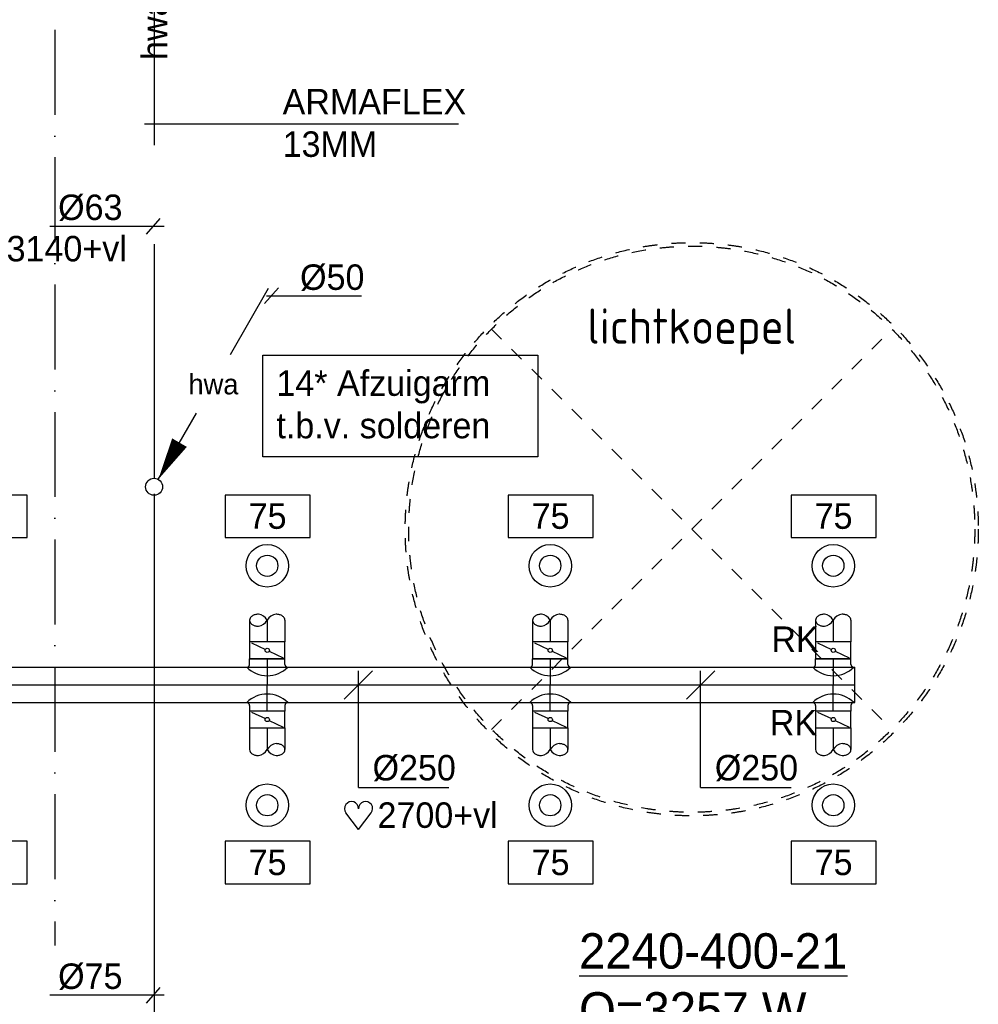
# Model space of a CAD drawing. Extents: x -39327 to 109237, y 358172 to 442272.
# Tile 54 of 96: x 61459 to 68233, y 421136 to 428093. Entities that reach past the tile are written whole.
import ezdxf
from ezdxf.enums import TextEntityAlignment as Align

# ---------------------------------------------------------------- set-up
doc = ezdxf.new("R2010")
doc.units = 0
doc.header["$LTSCALE"] = 100
for name, pattern in [('2322122', [47, 40, -7]), ('CENTER2', [11.25, 7.5, -1.25, 1.25, -1.25]), ('CENTER4', [5, 3.125, -0.625, 0.625, -0.625]), ('DASHDOT', [9, 6, -1.5, 0, -1.5]), ('HIDDEN', [2, 1, -1]), ('LURETOUR', [6, 4, -2])]:
    doc.linetypes.add(name, pattern=pattern)
doc.layers.get('0').update_dxf_attribs({"linetype": 'CONTINUOUS'})
for name, color, linetype in [('AL$1----_TEKST', 7, 'CONTINUOUS'), ('AL$7----_STRAMIEN', 1, 'DASHDOT'), ('AL37----_DAKOPENING', 7, 'HIDDEN'), ('WI561---', 1, 'CONTINUOUS'), ('WL521---', 4, 'CONTINUOUS'), ('WL570---', 3, 'CONTINUOUS'), ('WL570---_HARTLIJN', 1, 'CONTINUOUS'), ('WL570---_RETOUR', 3, 'CONTINUOUS'), ('WM$1----', 1, 'CONTINUOUS'), ('WM521---', 1, 'CONTINUOUS'), ('WM570---', 1, 'CONTINUOUS')]:
    doc.layers.add(name, color=color, linetype=linetype)
doc.styles.add('BURO-018', font='BUROFONT.shx', dxfattribs={"height": 180})
doc.styles.add('BURO-025', font='BUROFONT.shx', dxfattribs={"height": 250})
doc.styles.get("Standard").update_dxf_attribs({"font": 'ISOCP'})

# ---------------------------------------------------------------- blocks, each defined once
blk = doc.blocks.new('LU-1-KB1')
at = {"color": 0, "linetype": 'BYBLOCK'}
blk.add_line((0, -0.5), (0, 0.5), dxfattribs=at)
blk = doc.blocks.new('LU-ORND')
at = {"color": 0, "linetype": 'CONTINUOUS'}
for p, q in [((-3, 1.5), (-3, -1.5)), ((3, 1.5), (-3, 1.5)), ((3, -1.5), (3, 1.5)), ((-3, -1.5), (3, -1.5))]:
    blk.add_line(p, q, dxfattribs=at)
blk = doc.blocks.new('LU-ORNAM-C8C810')
at = {"color": 0, "linetype": 'CONTINUOUS'}
for radius in [100, 50]:
    blk.add_circle((0, 0), radius, dxfattribs=at)
at = {"color": 0, "linetype": 'CONTINUOUS', "style": 'BURO-018', "flags": 1}
for tag, p in [('LU_ID', (0, 0)), ('LU_DEBIET', (0, -3)), ('LU_FABR', (0, -6)), ('LU_ARTNR', (0, -9))]:
    blk.add_attdef(tag, p, '', height=1.8, dxfattribs=at)
blk = doc.blocks.new('LU-1D-K-FA')
at = {"color": 0, "linetype": 'CONTINUOUS'}
for p, q in [((-0.5, 125), (0.5, 125)), ((-0.5, -125), (0.5, -125))]:
    blk.add_line(p, q, dxfattribs=at)
at = {"layer": 'WL570---_HARTLIJN', "linetype": 'CENTER2'}
blk.add_line((-0.5, 0), (0.5, 0), dxfattribs=at)
blk = doc.blocks.new('LU-1D-KL-FA76')
at = {"color": 0, "linetype": 'CONTINUOUS'}
for p, q in [((-59.4, 125), (-59.4, -125)), ((59.4, 125), (-59.4, 125)), ((53, 111.6), (6.4, 13.4)), ((59.4, -125), (59.4, 125)), ((-6.4, -13.4), (-53, -111.6)), ((-59.4, -125), (59.4, -125))]:
    blk.add_line(p, q, dxfattribs=at)
blk.add_circle((0, 0), 14.8, dxfattribs=at)
blk = doc.blocks.new('LU-1D-Z-5A-FAFAB9')
at = {"color": 0, "linetype": 'CONTINUOUS'}
for p, q in [((-125, 145), (-125, 185.3)), ((-125, 185.3), (125, 185.3)), ((125, 145), (125, 185.3))]:
    blk.add_line(p, q, dxfattribs=at)
at = {"color": 0, "linetype": 'CONTINUOUS', "flags": 128}
for points in [[(-145, 125, 0.02182), (-142.8, 125.1, 0.037214), (-141.5, 125.3, 0.006436), (-138.9, 126, 0.02182), (-138.2, 126.2, 0.02182), (-136.5, 126.9, 0.02182), (-135, 127.7, 0.02182), (-133.5, 128.6, 0.02182), (-132.1, 129.7, 0.02182), (-130.9, 130.9, 0.02182), (-129.7, 132.1, 0.02182), (-128.6, 133.5, 0.02182), (-127.7, 135, 0.02182), (-126.9, 136.5, 0.02182), (-126.2, 138.2, 0.02182), (-126, 138.9, 0.006436), (-125.3, 141.5, 0.037214), (-125.1, 142.8, 0.02182), (-125, 145)], [(125, 145, 0.02182), (125.1, 142.8, 0.037214), (125.3, 141.5, 0.006436), (126, 138.9, 0.02182), (126.2, 138.2, 0.02182), (126.9, 136.5, 0.02182), (127.7, 135, 0.02182), (128.6, 133.5, 0.02182), (129.7, 132.1, 0.02182), (130.9, 130.9, 0.02182), (132.1, 129.7, 0.02182), (133.5, 128.6, 0.02182), (135, 127.7, 0.02182), (136.5, 126.9, 0.02182), (138.2, 126.2, 0.02182), (138.9, 126, 0.006436), (141.5, 125.3, 0.037214), (142.8, 125.1, 0.02182), (145, 125)]]:
    blk.add_lwpolyline(points, format="xyb", dxfattribs=at)
at = {"color": 0, "linetype": 'CONTINUOUS'}
blk.add_arc((0, 270), 205.1, 225, 315, dxfattribs=at)
at = {"layer": 'WL570---_HARTLIJN', "linetype": 'CENTER4'}
blk.add_line((0, 185.3), (0, 0), dxfattribs=at)
blk = doc.blocks.new('LU-1-KB')
at = {"color": 0, "linetype": 'CONTINUOUS'}
for points in [[(0.168, 0.25, 0.068022), (0.155, 0.349, 0.080261), (0.119, 0.427, 0.107085), (0.061, 0.483, 0.138897), (0, 0.5, 0.138897), (-0.061, 0.483, 0.107085), (-0.119, 0.427, 0.080261), (-0.155, 0.349, 0.068022), (-0.168, 0.25, 0.068022)], [(0, -0.5, 0.138897), (0.061, -0.483, 0.107085), (0.119, -0.427, 0.080261), (0.155, -0.349, 0.068022), (0.168, -0.25, 0.068022)]]:
    blk.add_lwpolyline(points, format="xyb", dxfattribs=at)
for centre, start, end in [((0.167, 0.294), 187.4594, 240.3817), ((-0.167, 0.294), 299.6183, 352.5406), ((-0.167, -0.294), 7.4594, 60.3817)]:
    blk.add_arc(centre, 0.338, start, end, dxfattribs=at)
blk = doc.blocks.new('LU-1D-Z--5A-FAFAB9')
at = {"color": 0, "linetype": 'CONTINUOUS'}
for p, q in [((-125, -145), (-125, -185.3)), ((-125, -185.3), (125, -185.3)), ((125, -145), (125, -185.3))]:
    blk.add_line(p, q, dxfattribs=at)
at = {"color": 0, "linetype": 'CONTINUOUS', "flags": 128}
for points in [[(-125, -145, 0.02182), (-125.1, -142.8, 0.037214), (-125.3, -141.5, 0.006436), (-126, -138.9, 0.02182), (-126.2, -138.2, 0.02182), (-126.9, -136.5, 0.02182), (-127.7, -135, 0.02182), (-128.6, -133.5, 0.02182), (-129.7, -132.1, 0.02182), (-130.9, -130.9, 0.02182), (-132.1, -129.7, 0.02182), (-133.5, -128.6, 0.02182), (-135, -127.7, 0.02182), (-136.5, -126.9, 0.02182), (-138.2, -126.2, 0.02182), (-138.9, -126, 0.006436), (-141.5, -125.3, 0.037214), (-142.8, -125.1, 0.02182), (-145, -125)], [(145, -125, 0.02182), (142.8, -125.1, 0.037214), (141.5, -125.3, 0.006436), (138.9, -126, 0.02182), (138.2, -126.2, 0.02182), (136.5, -126.9, 0.02182), (135, -127.7, 0.02182), (133.5, -128.6, 0.02182), (132.1, -129.7, 0.02182), (130.9, -130.9, 0.02182), (129.7, -132.1, 0.02182), (128.6, -133.5, 0.02182), (127.7, -135, 0.02182), (126.9, -136.5, 0.02182), (126.2, -138.2, 0.02182), (126, -138.9, 0.006436), (125.3, -141.5, 0.037214), (125.1, -142.8, 0.02182), (125, -145)]]:
    blk.add_lwpolyline(points, format="xyb", dxfattribs=at)
at = {"color": 0, "linetype": 'CONTINUOUS'}
blk.add_arc((0, -270), 205.1, 45, 135, dxfattribs=at)
at = {"layer": 'WL570---_HARTLIJN', "linetype": 'CENTER4'}
blk.add_line((0, -185.3), (0, 0), dxfattribs=at)
blk = doc.blocks.new('*U103', base_point=(56643, 66438.1))
at = {"layer": 'WM570---', "linetype": 'CONTINUOUS'}
for p, q in [((56543.3, 66338.4), (56742.7, 66537.8)), ((56643, 65713.1), (56643, 66538.1)), ((56643, 65713.1), (57283, 65713.1))]:
    blk.add_line(p, q, dxfattribs=at)
at = {"layer": 'WM570---', "linetype": 'CONTINUOUS', "style": 'BURO-018'}
blk.add_text('%%c250', height=180, dxfattribs=at).set_placement((56743, 65763.1))
blk = doc.blocks.new('*U104', base_point=(60660.8, 66438.1))
at = {"layer": 'WM570---', "linetype": 'CONTINUOUS'}
for p, q in [((60561.1, 66338.4), (60760.5, 66537.8)), ((60660.8, 65713.1), (60660.8, 66538.1)), ((60660.8, 65713.1), (61300.7, 65713.1))]:
    blk.add_line(p, q, dxfattribs=at)
at = {"layer": 'WM570---', "linetype": 'CONTINUOUS', "style": 'BURO-018'}
blk.add_text('%%c250', height=180, dxfattribs=at).set_placement((60760.8, 65763.1))
blk = doc.blocks.new('HART')
at = {"color": 1}
for q in [(-39.7, 52.4), (39.7, 52.4)]:
    blk.add_line((0, 0), q, dxfattribs=at)
for centre, start, end in [((-22.1, 65.7), 0, 217.1867), ((22.1, 65.7), 322.8133, 180)]:
    blk.add_arc(centre, 22.1, start, end, dxfattribs=at)
blk = doc.blocks.new('LDV3')
at = {"color": 0, "linetype": 'CONTINUOUS'}
for p, q in [((4.5, 7.794), (6.75, 11.691)), ((0.25, 0.433), (2.5, 4.33))]:
    blk.add_line(p, q, dxfattribs=at)
blk.add_lwpolyline([(0.25, 0.433, 0, 1, 0), (1.5, 2.598, 1, 1, 0)], format="xyseb", dxfattribs=at)
blk.add_circle((0, 0), 0.5, dxfattribs=at)
at = {"color": 0, "linetype": 'CONTINUOUS', "style": 'BURO-018'}
blk.add_attdef('LD_TEXT1', text='', height=1.8, dxfattribs=at).set_placement((3.5, 6.062), align=Align.MIDDLE)
blk = doc.blocks.new('CVRINFO2')
at = {"color": 0, "linetype": 'CONTINUOUS', "style": 'BURO-025'}
for tag, p in [('CV_TEXT125', (0, 0)), ('CV_TEXT225', (0, -4.167)), ('CV_TEXT325', (0, -8.333)), ('CV_TEXT425', (0, -12.5))]:
    blk.add_attdef(tag, p, '', height=2.5, dxfattribs=at)
blk = doc.blocks.new('2322122-2')
at = {"layer": 'WM521---', "color": 0, "style": 'BURO-018'}
blk.add_text('hwa', height=180, rotation=90, dxfattribs=at).set_placement((62408, 428029.3), align=Align.MIDDLE)

msp = doc.modelspace()

# ---------------------------------------------------------------- linework, layer by layer
at = {"layer": 'AL$7----_STRAMIEN', "color": 1}
msp.add_line((61708, 438822.2), (61708, 421550.9), dxfattribs=at)
at = {"layer": 'AL37----_DAKOPENING', "color": 8, "linetype": 'HIDDEN'}
for points in [[(64793.8, 425907), (67622.2, 423078.6)], [(64793.8, 423078.6), (67622.2, 425907)]]:
    msp.add_lwpolyline(points, dxfattribs=at)
at = {"layer": 'AL37----_DAKOPENING', "color": 8}
for radius in [2025, 2000]:
    msp.add_circle((66208, 424492.8), radius, dxfattribs=at)
at = {"layer": 'WL521---', "linetype": '2322122'}
for p, q in [((62408, 431205.8), (62408, 424852.8)), ((62408, 424743.5), (62408, 420562.5))]:
    msp.add_line(p, q, dxfattribs=at)
at = {"layer": 'WL570---', "color": 1}
for p, q in [((62449.6, 426688.6), (62351.8, 426577.6)), ((61671.5, 426634.8), (62479.1, 426634.8)), ((63286.4, 426197.4), (63188.7, 426086.5)), ((63203.6, 426141.2), (63873.5, 426141.2)), ((62449.6, 421256), (62351.8, 421145)), ((61671.5, 421202.2), (62479.1, 421202.2))]:
    msp.add_line(p, q, dxfattribs=at)
at = {"layer": 'WL570---'}
msp.add_lwpolyline([(63176.7, 425723), (65120.2, 425723), (65120.2, 425003.5), (63176.7, 425003.5)], close=True, dxfattribs=at)
at = {"layer": 'WM521---', "color": 1}
msp.add_line((62340.9, 427357.1), (64558.8, 427357.1), dxfattribs=at)

# ---------------------------------------------------------------- block references
at = {"layer": 'WI561---'}
ref = msp.add_blockref('CVRINFO2', (65411.5, 421388.4), dxfattribs=dict(at, xscale=100, yscale=100, zscale=100))
ref.add_attrib('CV_TEXT125', '%%u2240-400-21', (65411.5, 421388.4), dxfattribs={"layer": '0', "color": 2, "linetype": 'CONTINUOUS', "height": 250, "style": 'BURO-025'})
ref.add_attrib('CV_TEXT225', 'Q=3257 W', (65411.5, 420971.7), dxfattribs={"layer": '0', "color": 2, "linetype": 'CONTINUOUS', "height": 250, "style": 'BURO-025'})
ref.add_attrib('CV_TEXT325', 'ThV=1/2', (65411.5, 420555.1), dxfattribs={"layer": '0', "color": 2, "linetype": 'CONTINUOUS', "height": 250, "style": 'BURO-025'})
at = {"layer": 'WL521---', "color": 2}
ref = msp.add_blockref('LDV3', (62408, 424792.8), dxfattribs=dict(at, xscale=120, yscale=120, zscale=120))
ref.add_attrib('LD_TEXT1', 'hwa', dxfattribs={"layer": '0', "color": 1, "linetype": 'CONTINUOUS', "height": 144, "style": 'BURO-018'}).set_placement((62828, 425520.2), align=Align.MIDDLE)
at = {"layer": 'WL570---_RETOUR', "xscale": 1.5, "yscale": 1.5, "zscale": 1.5, "rotation": 90}
for p in [(63208, 424234.5), (65208, 424234.5), (67208, 424234.5), (63208, 422542.8), (65208, 422542.8), (67208, 422542.8)]:
    msp.add_blockref('LU-ORNAM-C8C810', p, dxfattribs=at)
at = {"layer": 'WL570---_RETOUR', "linetype": 'LURETOUR', "xscale": 250, "yscale": 250, "zscale": 250}
for name, p, rotation in [('LU-1-KB', (63208, 423849.8), 90), ('LU-1-KB', (65208, 423849.8), 90), ('LU-1-KB', (67208, 423849.8), 90), ('LU-1-KB1', (67359.8, 423392.8), 359.9999999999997), ('LU-1-KB', (63208, 422935.8), 270), ('LU-1-KB', (65208, 422935.8), 270), ('LU-1-KB', (67208, 422935.8), 270)]:
    msp.add_blockref(name, p, dxfattribs=dict(at, rotation=rotation))
at = {"layer": 'WL570---_RETOUR', "linetype": 'LURETOUR'}
for p, xscale, rotation in [((63208, 423773.3), 152.9963189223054, 269.9999999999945), ((65208, 423773.3), 152.9963189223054, 269.9999999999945), ((67208, 423773.3), 152.9963189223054, 269.9999999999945), ((64020.4, 423392.8), 6678.809334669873, 359.9999999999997), ((63208, 423012.3), 152.9963189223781, 269.9999999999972), ((65208, 423012.3), 152.9963189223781, 269.9999999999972), ((67208, 423012.3), 152.9963189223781, 269.9999999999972)]:
    msp.add_blockref('LU-1D-K-FA', p, dxfattribs=dict(at, xscale=xscale, rotation=rotation))
at = {"layer": 'WL570---_RETOUR', "linetype": 'CONTINUOUS', "rotation": 89.99999999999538}
for p in [(63208, 423637.4), (65208, 423637.4), (67208, 423637.4), (63208, 423148.1), (65208, 423148.1), (67208, 423148.1)]:
    msp.add_blockref('LU-1D-KL-FA76', p, dxfattribs=at)
at = {"layer": 'WL570---_RETOUR', "linetype": 'LURETOUR', "rotation": 180}
for name, p in [('LU-1D-Z--5A-FAFAB9', (63208, 423392.8)), ('LU-1D-Z--5A-FAFAB9', (65208, 423392.8)), ('LU-1D-Z--5A-FAFAB9', (67208, 423392.8)), ('LU-1D-Z-5A-FAFAB9', (63208, 423392.8)), ('LU-1D-Z-5A-FAFAB9', (65208, 423392.8)), ('LU-1D-Z-5A-FAFAB9', (67208, 423392.8))]:
    msp.add_blockref(name, p, dxfattribs=at)
at = {"layer": 'WM521---'}
msp.add_blockref('2322122-2', (0, 0), dxfattribs=at)
at = {"layer": 'WM570---'}
ref = msp.add_blockref('LU-ORND', (61210.4, 424584.3), dxfattribs=dict(at, xscale=100, yscale=100, zscale=100))
ref.add_attrib('LU_TEXT1', '75', dxfattribs={"layer": '0', "color": 1, "linetype": 'CONTINUOUS', "height": 180, "style": 'BURO-018'}).set_placement((61210.4, 424584.3), align=Align.MIDDLE)
ref = msp.add_blockref('LU-ORND', (63210.4, 424584.3), dxfattribs=dict(at, xscale=100, yscale=100, zscale=100))
ref.add_attrib('LU_TEXT1', '75', dxfattribs={"layer": '0', "color": 1, "linetype": 'CONTINUOUS', "height": 180, "style": 'BURO-018'}).set_placement((63210.4, 424584.3), align=Align.MIDDLE)
ref = msp.add_blockref('LU-ORND', (65210.4, 424584.3), dxfattribs=dict(at, xscale=100, yscale=100, zscale=100))
ref.add_attrib('LU_TEXT1', '75', dxfattribs={"layer": '0', "color": 1, "linetype": 'CONTINUOUS', "height": 180, "style": 'BURO-018'}).set_placement((65210.4, 424584.3), align=Align.MIDDLE)
ref = msp.add_blockref('LU-ORND', (67210.4, 424584.3), dxfattribs=dict(at, xscale=100, yscale=100, zscale=100))
ref.add_attrib('LU_TEXT1', '75', dxfattribs={"layer": '0', "color": 1, "linetype": 'CONTINUOUS', "height": 180, "style": 'BURO-018'}).set_placement((67210.4, 424584.3), align=Align.MIDDLE)
for name, p in [('*U103', (63852.2, 423392.8)), ('*U104', (66270.8, 423392.8))]:
    msp.add_blockref(name, p, dxfattribs=at)
at = {"layer": 'WM570---', "xscale": 2.25, "yscale": 2.25, "zscale": 2.25}
msp.add_blockref('HART', (63853.4, 422370.6), dxfattribs=at)
at = {"layer": 'WM570---'}
ref = msp.add_blockref('LU-ORND', (61210.4, 422137.8), dxfattribs=dict(at, xscale=100, yscale=100, zscale=100))
ref.add_attrib('LU_TEXT1', '75', dxfattribs={"layer": '0', "color": 1, "linetype": 'CONTINUOUS', "height": 180, "style": 'BURO-018'}).set_placement((61210.4, 422137.8), align=Align.MIDDLE)
ref = msp.add_blockref('LU-ORND', (63210.4, 422137.8), dxfattribs=dict(at, xscale=100, yscale=100, zscale=100))
ref.add_attrib('LU_TEXT1', '75', dxfattribs={"layer": '0', "color": 1, "linetype": 'CONTINUOUS', "height": 180, "style": 'BURO-018'}).set_placement((63210.4, 422137.8), align=Align.MIDDLE)
ref = msp.add_blockref('LU-ORND', (65210.4, 422137.8), dxfattribs=dict(at, xscale=100, yscale=100, zscale=100))
ref.add_attrib('LU_TEXT1', '75', dxfattribs={"layer": '0', "color": 1, "linetype": 'CONTINUOUS', "height": 180, "style": 'BURO-018'}).set_placement((65210.4, 422137.8), align=Align.MIDDLE)
ref = msp.add_blockref('LU-ORND', (67210.4, 422137.8), dxfattribs=dict(at, xscale=100, yscale=100, zscale=100))
ref.add_attrib('LU_TEXT1', '75', dxfattribs={"layer": '0', "color": 1, "linetype": 'CONTINUOUS', "height": 180, "style": 'BURO-018'}).set_placement((67210.4, 422137.8), align=Align.MIDDLE)

# ---------------------------------------------------------------- texts
at = {"layer": 'AL$1----_TEKST', "color": 8}
msp.add_text('lichtkoepel', height=250, dxfattribs=at).set_placement((66208, 425802.6), align=Align.CENTER)
at = {"layer": 'WL570---', "color": 1, "style": 'BURO-018'}
for s, p in [('14* Afzuigarm', (63272.7, 425435.2)), ('t.b.v. solderen', (63272.7, 425135.2)), ('RK', (66770.8, 423625.7)), ('RK', (66759.4, 423035.8))]:
    msp.add_text(s, height=180, dxfattribs=at).set_placement(p)
at = {"layer": 'WM$1----', "color": 1, "style": 'BURO-018'}
for s, p in [('%%C63', (61730, 426677.4)), ('%%C50', (63439.9, 426183.8)), ('%%C75', (61730, 421244.8))]:
    msp.add_text(s, height=180, dxfattribs=at).set_placement(p)
at = {"layer": 'WM521---', "color": 1, "style": 'BURO-018'}
for s, p in [('ARMAFLEX', (63316.7, 427423.6)), ('13MM', (63316.7, 427123.6))]:
    msp.add_text(s, height=180, dxfattribs=at).set_placement(p)
at = {"layer": 'WM570---', "color": 1, "style": 'BURO-018'}
for s, p in [('3140+vl', (61366.1, 426385.2)), ('2700+vl', (63987, 422382.9))]:
    msp.add_text(s, height=180, dxfattribs=at).set_placement(p)

doc.saveas('drawing.dxf')
